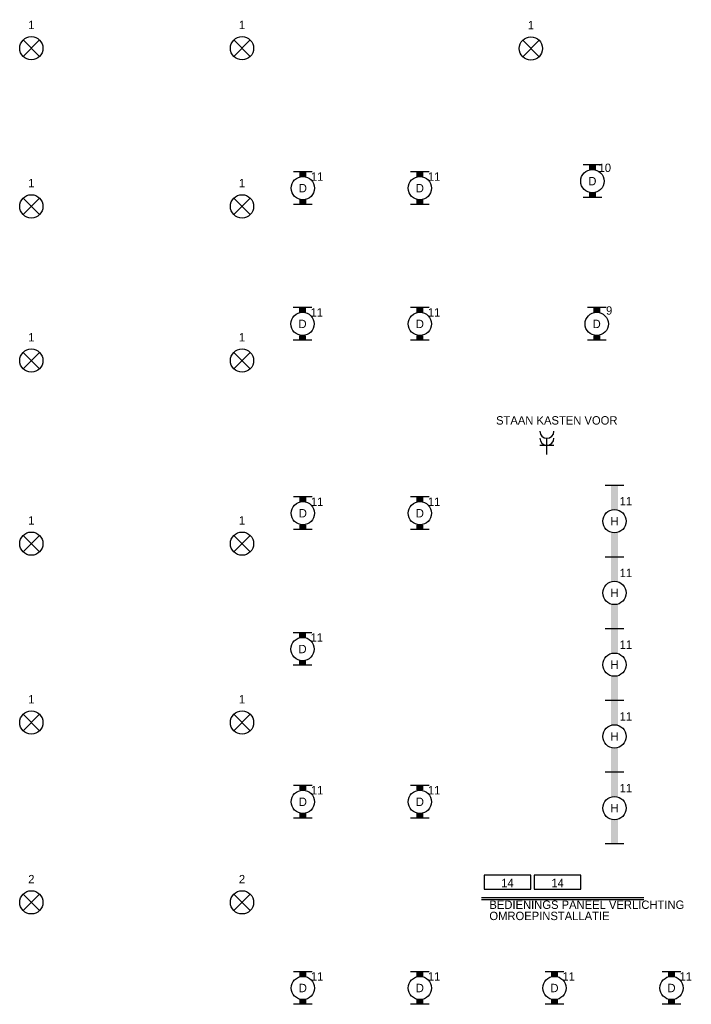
# Model space of a CAD drawing. Extents: x 1458 to 78232, y 1423 to 46972.
# Tile 2 of 8: x 9633 to 24058, y 23545 to 44685. Entities that reach past the tile are written whole.
import ezdxf
from ezdxf.enums import TextEntityAlignment as Align

# ---------------------------------------------------------------- set-up
doc = ezdxf.new("R2010")
doc.units = 0
doc.layers.get('0').update_dxf_attribs({"linetype": 'CONTINUOUS'})
for name, color, linetype in [('AL21----', 7, 'CONTINUOUS'), ('EL6212--', 3, 'CONTINUOUS'), ('EL6222--', 3, 'CONTINUOUS'), ('EL6311--', 3, 'CONTINUOUS')]:
    doc.layers.add(name, color=color, linetype=linetype)
doc.styles.add('BURO-018', font='BUROFONT.SHX', dxfattribs={"height": 180})

# ---------------------------------------------------------------- blocks, each defined once
blk = doc.blocks.new('111503')
at = {"color": 0, "linetype": 'Continuous'}
for p, q in [((-1.77, 1.73), (1.77, 5.27)), ((1.77, 1.73), (-1.77, 5.27))]:
    blk.add_line(p, q, dxfattribs=at)
blk.add_circle((0, 3.5), 2.5, dxfattribs=at)
at = {"color": 0, "linetype": 'Continuous', "style": 'BURO-018'}
for tag, p in [('E_GROEP', (0, 8.5)), ('E_GKAST', (0, 8.5)), ('E_ARMCODE', (0, 3.5)), ('E_SLET', (4.5, 2.5))]:
    blk.add_attdef(tag, text='', height=1.8, dxfattribs=at).set_placement(p, align=Align.MIDDLE)
blk = doc.blocks.new('1115B61540')
at = {"color": 0}
for p, q in [((-7.7, 2), (-7.7, -2)), ((7.7, 2), (7.7, -2))]:
    blk.add_line(p, q, dxfattribs=at)
at = {"color": 0, "linetype": 'Continuous'}
blk.add_circle((0, 0), 2.5, dxfattribs=at)
at = {"color": 0}
for points in [[(-2.5, 0.75), (-7.7, 0.75), (-2.5, -0.75), (-7.7, -0.75)], [(2.5, 0.75), (7.7, 0.75), (2.5, -0.75), (7.7, -0.75)]]:
    blk.add_solid(points, dxfattribs=at)
at = {"color": 0, "linetype": 'Continuous', "style": 'BURO-018'}
for tag, p in [('E_GROEP', (0, 5)), ('E_GKAST', (0, 5)), ('E_ARMCODE', (0, 0)), ('E_SLET', (4.5, -3))]:
    blk.add_attdef(tag, text='', height=1.8, dxfattribs=at).set_placement(p, align=Align.MIDDLE)
blk = doc.blocks.new('1115B6630')
at = {"color": 0}
for p, q in [((-3.5, 2), (-3.5, -2)), ((3.5, 2), (3.5, -2))]:
    blk.add_line(p, q, dxfattribs=at)
at = {"color": 0, "linetype": 'Continuous'}
blk.add_circle((0, 0), 2.5, dxfattribs=at)
at = {"color": 0}
for points in [[(-2.5, 0.75), (-3.5, 0.75), (-2.5, -0.75), (-3.5, -0.75)], [(2.5, 0.75), (3.5, 0.75), (2.5, -0.75), (3.5, -0.75)]]:
    blk.add_solid(points, dxfattribs=at)
at = {"color": 0, "linetype": 'Continuous', "style": 'BURO-018'}
for tag, p in [('E_GROEP', (0, 5)), ('E_GKAST', (0, 5)), ('E_ARMCODE', (0, 0)), ('E_SLET', (4.5, -3))]:
    blk.add_attdef(tag, text='', height=1.8, dxfattribs=at).set_placement(p, align=Align.MIDDLE)
blk = doc.blocks.new('111304A')
at = {"color": 0, "linetype": 'Continuous'}
for p, q in [((0, 1), (0, 4.5)), ((-1.5, 3), (1.5, 3))]:
    blk.add_line(p, q, dxfattribs=at)
for centre in [(0, 6), (0, 4.5)]:
    blk.add_arc(centre, 1.5, 180, 360, dxfattribs=at)
at = {"color": 0, "linetype": 'Continuous', "style": 'BURO-018'}
for tag in ['E_GROEP', 'E_GKAST']:
    blk.add_attdef(tag, text='', height=1.8, dxfattribs=at).set_placement((0, 8.5), align=Align.MIDDLE)
at = {"color": 0, "linetype": 'Continuous', "style": 'BURO-018', "flags": 1}
for tag, p in [('E_VERMCODE', (13, 8.5)), ('E_MATCODE', (0, 0))]:
    blk.add_attdef(tag, text='', height=1.8, dxfattribs=at).set_placement(p, align=Align.MIDDLE)
blk = doc.blocks.new('111207')
at = {"color": 0, "linetype": 'Continuous'}
for p, q in [((5, 4), (-5, 4)), ((-5, 4), (-5, 1)), ((5, 1), (5, 4)), ((-5, 1), (5, 1))]:
    blk.add_line(p, q, dxfattribs=at)
at = {"color": 0, "linetype": 'Continuous', "style": 'BURO-018'}
for tag, p in [('E_GKAST', (0, 12)), ('E_GROEP', (0, 9)), ('E_KAST', (0, 6))]:
    blk.add_attdef(tag, text='', height=1.8, dxfattribs=at).set_placement(p, align=Align.MIDDLE)
at = {"color": 0, "linetype": 'Continuous', "style": 'BURO-018', "flags": 1}
blk.add_attdef('E_MATCODE', text='', height=1.8, dxfattribs=at).set_placement((0, 0), align=Align.MIDDLE)

msp = doc.modelspace()

# ---------------------------------------------------------------- linework, layer by layer
at = {"layer": 'AL21----', "color": 33}
for p, q in [((19551, 25838), (23037, 25838)), ((19551, 25798), (23037, 25798))]:
    msp.add_line(p, q, dxfattribs=at)

# ---------------------------------------------------------------- block references
at = {"layer": 'EL6212--', "color": 2}
ref = msp.add_blockref('111207', (20109, 26415), dxfattribs=dict(at, xscale=100, yscale=100, zscale=100, rotation=180.0053619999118))
ref.add_attrib('E_GROEP', '14', dxfattribs={"layer": '0', "color": 2, "linetype": 'Continuous', "height": 180, "style": 'BURO-018'}).set_placement((20109, 26149), align=Align.MIDDLE)
ref = msp.add_blockref('111207', (21186, 26415), dxfattribs=dict(at, xscale=100, yscale=100, zscale=100, rotation=180.0053619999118))
ref.add_attrib('E_GROEP', '14', dxfattribs={"layer": '0', "color": 2, "linetype": 'Continuous', "height": 180, "style": 'BURO-018'}).set_placement((21186, 26149), align=Align.MIDDLE)
at = {"layer": 'EL6222--', "xscale": 100, "yscale": 100, "zscale": 100}
msp.add_blockref('111304A', (20957, 35248), dxfattribs=at)
at = {"layer": 'EL6311--'}
ref = msp.add_blockref('111503', (9883, 43722), dxfattribs=dict(at, xscale=100, yscale=100, zscale=100))
ref.add_attrib('E_GROEP', '1', dxfattribs={"layer": '0', "color": 1, "linetype": 'Continuous', "height": 180, "style": 'BURO-018'}).set_placement((9883, 44572), align=Align.MIDDLE)
ref = msp.add_blockref('111503', (14408, 43722), dxfattribs=dict(at, xscale=100, yscale=100, zscale=100))
ref.add_attrib('E_GROEP', '1', dxfattribs={"layer": '0', "color": 1, "linetype": 'Continuous', "height": 180, "style": 'BURO-018'}).set_placement((14408, 44572), align=Align.MIDDLE)
ref = msp.add_blockref('111503', (20613, 43717), dxfattribs=dict(at, xscale=100, yscale=100, zscale=100))
ref.add_attrib('E_GROEP', '1', dxfattribs={"layer": '0', "color": 1, "linetype": 'Continuous', "height": 180, "style": 'BURO-018'}).set_placement((20613, 44567), align=Align.MIDDLE)
ref = msp.add_blockref('1115B6630', (21933, 41218), dxfattribs=dict(at, xscale=100, yscale=100, zscale=100, rotation=270))
ref.add_attrib('E_ARMCODE', 'D', dxfattribs={"layer": '0', "color": 1, "linetype": 'Continuous', "height": 180, "style": 'BURO-018'}).set_placement((21933, 41218), align=Align.MIDDLE)
ref.add_attrib('E_GROEP', '10', dxfattribs={"layer": '0', "color": 1, "linetype": 'Continuous', "height": 180, "style": 'BURO-018'}).set_placement((22200, 41505), align=Align.MIDDLE)
ref = msp.add_blockref('111503', (9883, 40327), dxfattribs=dict(at, xscale=100, yscale=100, zscale=100))
ref.add_attrib('E_GROEP', '1', dxfattribs={"layer": '0', "color": 1, "linetype": 'Continuous', "height": 180, "style": 'BURO-018'}).set_placement((9883, 41177), align=Align.MIDDLE)
ref = msp.add_blockref('111503', (14408, 40327), dxfattribs=dict(at, xscale=100, yscale=100, zscale=100))
ref.add_attrib('E_GROEP', '1', dxfattribs={"layer": '0', "color": 1, "linetype": 'Continuous', "height": 180, "style": 'BURO-018'}).set_placement((14408, 41177), align=Align.MIDDLE)
ref = msp.add_blockref('1115B6630', (15715, 41068), dxfattribs=dict(at, xscale=100, yscale=100, zscale=100, rotation=270))
ref.add_attrib('E_ARMCODE', 'D', dxfattribs={"layer": '0', "color": 1, "linetype": 'Continuous', "height": 180, "style": 'BURO-018'}).set_placement((15715, 41068), align=Align.MIDDLE)
ref.add_attrib('E_GROEP', '11', dxfattribs={"layer": '0', "color": 1, "linetype": 'Continuous', "height": 180, "style": 'BURO-018'}).set_placement((16020, 41316), align=Align.MIDDLE)
ref = msp.add_blockref('1115B6630', (18228, 41068), dxfattribs=dict(at, xscale=100, yscale=100, zscale=100, rotation=270))
ref.add_attrib('E_ARMCODE', 'D', dxfattribs={"layer": '0', "color": 1, "linetype": 'Continuous', "height": 180, "style": 'BURO-018'}).set_placement((18228, 41068), align=Align.MIDDLE)
ref.add_attrib('E_GROEP', '11', dxfattribs={"layer": '0', "color": 1, "linetype": 'Continuous', "height": 180, "style": 'BURO-018'}).set_placement((18533, 41316), align=Align.MIDDLE)
ref = msp.add_blockref('1115B6630', (15708, 38153), dxfattribs=dict(at, xscale=100, yscale=100, zscale=100, rotation=270))
ref.add_attrib('E_ARMCODE', 'D', dxfattribs={"layer": '0', "color": 1, "linetype": 'Continuous', "height": 180, "style": 'BURO-018'}).set_placement((15708, 38153), align=Align.MIDDLE)
ref.add_attrib('E_GROEP', '11', dxfattribs={"layer": '0', "color": 1, "linetype": 'Continuous', "height": 180, "style": 'BURO-018'}).set_placement((16013, 38401), align=Align.MIDDLE)
ref = msp.add_blockref('1115B6630', (18228, 38153), dxfattribs=dict(at, xscale=100, yscale=100, zscale=100, rotation=270))
ref.add_attrib('E_ARMCODE', 'D', dxfattribs={"layer": '0', "color": 1, "linetype": 'Continuous', "height": 180, "style": 'BURO-018'}).set_placement((18228, 38153), align=Align.MIDDLE)
ref.add_attrib('E_GROEP', '11', dxfattribs={"layer": '0', "color": 1, "linetype": 'Continuous', "height": 180, "style": 'BURO-018'}).set_placement((18533, 38401), align=Align.MIDDLE)
ref = msp.add_blockref('1115B6630', (22026, 38153), dxfattribs=dict(at, xscale=100, yscale=100, zscale=100, rotation=270))
ref.add_attrib('E_ARMCODE', 'D', dxfattribs={"layer": '0', "color": 1, "linetype": 'Continuous', "height": 180, "style": 'BURO-018'}).set_placement((22026, 38153), align=Align.MIDDLE)
ref.add_attrib('E_GROEP', '9', dxfattribs={"layer": '0', "color": 1, "linetype": 'Continuous', "height": 180, "style": 'BURO-018'}).set_placement((22293, 38441), align=Align.MIDDLE)
ref = msp.add_blockref('111503', (9883, 37016), dxfattribs=dict(at, xscale=100, yscale=100, zscale=100))
ref.add_attrib('E_GROEP', '1', dxfattribs={"layer": '0', "color": 1, "linetype": 'Continuous', "height": 180, "style": 'BURO-018'}).set_placement((9883, 37866), align=Align.MIDDLE)
ref = msp.add_blockref('111503', (14408, 37016), dxfattribs=dict(at, xscale=100, yscale=100, zscale=100))
ref.add_attrib('E_GROEP', '1', dxfattribs={"layer": '0', "color": 1, "linetype": 'Continuous', "height": 180, "style": 'BURO-018'}).set_placement((14408, 37866), align=Align.MIDDLE)
ref = msp.add_blockref('1115B61540', (22408, 33917), dxfattribs=dict(at, xscale=100, yscale=100, zscale=100, rotation=270))
ref.add_attrib('E_ARMCODE', 'H', dxfattribs={"layer": '0', "color": 1, "linetype": 'Continuous', "height": 180, "style": 'BURO-018'}).set_placement((22408, 33917), align=Align.MIDDLE)
ref.add_attrib('E_GROEP', '11', dxfattribs={"layer": '0', "color": 1, "linetype": 'Continuous', "height": 180, "style": 'BURO-018'}).set_placement((22653, 34347), align=Align.MIDDLE)
ref = msp.add_blockref('1115B6630', (15715, 34088), dxfattribs=dict(at, xscale=100, yscale=100, zscale=100, rotation=270))
ref.add_attrib('E_ARMCODE', 'D', dxfattribs={"layer": '0', "color": 1, "linetype": 'Continuous', "height": 180, "style": 'BURO-018'}).set_placement((15715, 34088), align=Align.MIDDLE)
ref.add_attrib('E_GROEP', '11', dxfattribs={"layer": '0', "color": 1, "linetype": 'Continuous', "height": 180, "style": 'BURO-018'}).set_placement((16020, 34335), align=Align.MIDDLE)
ref = msp.add_blockref('1115B6630', (18228, 34088), dxfattribs=dict(at, xscale=100, yscale=100, zscale=100, rotation=270))
ref.add_attrib('E_ARMCODE', 'D', dxfattribs={"layer": '0', "color": 1, "linetype": 'Continuous', "height": 180, "style": 'BURO-018'}).set_placement((18228, 34088), align=Align.MIDDLE)
ref.add_attrib('E_GROEP', '11', dxfattribs={"layer": '0', "color": 1, "linetype": 'Continuous', "height": 180, "style": 'BURO-018'}).set_placement((18533, 34335), align=Align.MIDDLE)
ref = msp.add_blockref('111503', (9883, 33085), dxfattribs=dict(at, xscale=100, yscale=100, zscale=100))
ref.add_attrib('E_GROEP', '1', dxfattribs={"layer": '0', "color": 1, "linetype": 'Continuous', "height": 180, "style": 'BURO-018'}).set_placement((9883, 33935), align=Align.MIDDLE)
ref = msp.add_blockref('111503', (14408, 33085), dxfattribs=dict(at, xscale=100, yscale=100, zscale=100))
ref.add_attrib('E_GROEP', '1', dxfattribs={"layer": '0', "color": 1, "linetype": 'Continuous', "height": 180, "style": 'BURO-018'}).set_placement((14408, 33935), align=Align.MIDDLE)
ref = msp.add_blockref('1115B61540', (22408, 32377), dxfattribs=dict(at, xscale=100, yscale=100, zscale=100, rotation=270))
ref.add_attrib('E_ARMCODE', 'H', dxfattribs={"layer": '0', "color": 1, "linetype": 'Continuous', "height": 180, "style": 'BURO-018'}).set_placement((22408, 32377), align=Align.MIDDLE)
ref.add_attrib('E_GROEP', '11', dxfattribs={"layer": '0', "color": 1, "linetype": 'Continuous', "height": 180, "style": 'BURO-018'}).set_placement((22653, 32807), align=Align.MIDDLE)
ref = msp.add_blockref('1115B6630', (15708, 31173), dxfattribs=dict(at, xscale=100, yscale=100, zscale=100, rotation=270))
ref.add_attrib('E_ARMCODE', 'D', dxfattribs={"layer": '0', "color": 1, "linetype": 'Continuous', "height": 180, "style": 'BURO-018'}).set_placement((15708, 31173), align=Align.MIDDLE)
ref.add_attrib('E_GROEP', '11', dxfattribs={"layer": '0', "color": 1, "linetype": 'Continuous', "height": 180, "style": 'BURO-018'}).set_placement((16013, 31420), align=Align.MIDDLE)
ref = msp.add_blockref('1115B61540', (22408, 30837), dxfattribs=dict(at, xscale=100, yscale=100, zscale=100, rotation=270))
ref.add_attrib('E_ARMCODE', 'H', dxfattribs={"layer": '0', "color": 1, "linetype": 'Continuous', "height": 180, "style": 'BURO-018'}).set_placement((22408, 30837), align=Align.MIDDLE)
ref.add_attrib('E_GROEP', '11', dxfattribs={"layer": '0', "color": 1, "linetype": 'Continuous', "height": 180, "style": 'BURO-018'}).set_placement((22653, 31267), align=Align.MIDDLE)
ref = msp.add_blockref('111503', (9883, 29245), dxfattribs=dict(at, xscale=100, yscale=100, zscale=100))
ref.add_attrib('E_GROEP', '1', dxfattribs={"layer": '0', "color": 1, "linetype": 'Continuous', "height": 180, "style": 'BURO-018'}).set_placement((9883, 30095), align=Align.MIDDLE)
ref = msp.add_blockref('111503', (14408, 29245), dxfattribs=dict(at, xscale=100, yscale=100, zscale=100))
ref.add_attrib('E_GROEP', '1', dxfattribs={"layer": '0', "color": 1, "linetype": 'Continuous', "height": 180, "style": 'BURO-018'}).set_placement((14408, 30095), align=Align.MIDDLE)
ref = msp.add_blockref('1115B61540', (22408, 29297), dxfattribs=dict(at, xscale=100, yscale=100, zscale=100, rotation=270))
ref.add_attrib('E_ARMCODE', 'H', dxfattribs={"layer": '0', "color": 1, "linetype": 'Continuous', "height": 180, "style": 'BURO-018'}).set_placement((22408, 29297), align=Align.MIDDLE)
ref.add_attrib('E_GROEP', '11', dxfattribs={"layer": '0', "color": 1, "linetype": 'Continuous', "height": 180, "style": 'BURO-018'}).set_placement((22653, 29727), align=Align.MIDDLE)
ref = msp.add_blockref('1115B61540', (22408, 27757), dxfattribs=dict(at, xscale=100, yscale=100, zscale=100, rotation=270))
ref.add_attrib('E_ARMCODE', 'H', dxfattribs={"layer": '0', "color": 1, "linetype": 'Continuous', "height": 180, "style": 'BURO-018'}).set_placement((22408, 27757), align=Align.MIDDLE)
ref.add_attrib('E_GROEP', '11', dxfattribs={"layer": '0', "color": 1, "linetype": 'Continuous', "height": 180, "style": 'BURO-018'}).set_placement((22653, 28187), align=Align.MIDDLE)
ref = msp.add_blockref('1115B6630', (15715, 27893), dxfattribs=dict(at, xscale=100, yscale=100, zscale=100, rotation=270))
ref.add_attrib('E_ARMCODE', 'D', dxfattribs={"layer": '0', "color": 1, "linetype": 'Continuous', "height": 180, "style": 'BURO-018'}).set_placement((15715, 27893), align=Align.MIDDLE)
ref.add_attrib('E_GROEP', '11', dxfattribs={"layer": '0', "color": 1, "linetype": 'Continuous', "height": 180, "style": 'BURO-018'}).set_placement((16020, 28141), align=Align.MIDDLE)
ref = msp.add_blockref('1115B6630', (18228, 27893), dxfattribs=dict(at, xscale=100, yscale=100, zscale=100, rotation=270))
ref.add_attrib('E_ARMCODE', 'D', dxfattribs={"layer": '0', "color": 1, "linetype": 'Continuous', "height": 180, "style": 'BURO-018'}).set_placement((18228, 27893), align=Align.MIDDLE)
ref.add_attrib('E_GROEP', '11', dxfattribs={"layer": '0', "color": 1, "linetype": 'Continuous', "height": 180, "style": 'BURO-018'}).set_placement((18533, 28141), align=Align.MIDDLE)
ref = msp.add_blockref('111503', (9883, 25384), dxfattribs=dict(at, xscale=100, yscale=100, zscale=100))
ref.add_attrib('E_GROEP', '2', dxfattribs={"layer": '0', "color": 1, "linetype": 'Continuous', "height": 180, "style": 'BURO-018'}).set_placement((9883, 26234), align=Align.MIDDLE)
ref = msp.add_blockref('111503', (14408, 25384), dxfattribs=dict(at, xscale=100, yscale=100, zscale=100))
ref.add_attrib('E_GROEP', '2', dxfattribs={"layer": '0', "color": 1, "linetype": 'Continuous', "height": 180, "style": 'BURO-018'}).set_placement((14408, 26234), align=Align.MIDDLE)
ref = msp.add_blockref('1115B6630', (15715, 23895), dxfattribs=dict(at, xscale=100, yscale=100, zscale=100, rotation=270))
ref.add_attrib('E_ARMCODE', 'D', dxfattribs={"layer": '0', "color": 1, "linetype": 'Continuous', "height": 180, "style": 'BURO-018'}).set_placement((15715, 23895), align=Align.MIDDLE)
ref.add_attrib('E_GROEP', '11', dxfattribs={"layer": '0', "color": 1, "linetype": 'Continuous', "height": 180, "style": 'BURO-018'}).set_placement((16020, 24143), align=Align.MIDDLE)
ref = msp.add_blockref('1115B6630', (18228, 23895), dxfattribs=dict(at, xscale=100, yscale=100, zscale=100, rotation=270))
ref.add_attrib('E_ARMCODE', 'D', dxfattribs={"layer": '0', "color": 1, "linetype": 'Continuous', "height": 180, "style": 'BURO-018'}).set_placement((18228, 23895), align=Align.MIDDLE)
ref.add_attrib('E_GROEP', '11', dxfattribs={"layer": '0', "color": 1, "linetype": 'Continuous', "height": 180, "style": 'BURO-018'}).set_placement((18533, 24143), align=Align.MIDDLE)
ref = msp.add_blockref('1115B6630', (21119, 23895), dxfattribs=dict(at, xscale=100, yscale=100, zscale=100, rotation=270))
ref.add_attrib('E_ARMCODE', 'D', dxfattribs={"layer": '0', "color": 1, "linetype": 'Continuous', "height": 180, "style": 'BURO-018'}).set_placement((21119, 23895), align=Align.MIDDLE)
ref.add_attrib('E_GROEP', '11', dxfattribs={"layer": '0', "color": 1, "linetype": 'Continuous', "height": 180, "style": 'BURO-018'}).set_placement((21424, 24143), align=Align.MIDDLE)
ref = msp.add_blockref('1115B6630', (23633, 23895), dxfattribs=dict(at, xscale=100, yscale=100, zscale=100, rotation=270))
ref.add_attrib('E_ARMCODE', 'D', dxfattribs={"layer": '0', "color": 1, "linetype": 'Continuous', "height": 180, "style": 'BURO-018'}).set_placement((23633, 23895), align=Align.MIDDLE)
ref.add_attrib('E_GROEP', '11', dxfattribs={"layer": '0', "color": 1, "linetype": 'Continuous', "height": 180, "style": 'BURO-018'}).set_placement((23938, 24143), align=Align.MIDDLE)

# ---------------------------------------------------------------- texts
at = {"layer": 'EL6311--', "color": 4, "style": 'BURO-018'}
msp.add_text('STAAN KASTEN VOOR', height=180, dxfattribs=at).set_placement((19864, 35992))
at = {"layer": 'EL6311--', "color": 2, "style": 'BURO-018'}
for s, p in [('BEDIENINGS PANEEL VERLICHTING', (19721, 25593)), ('OMROEPINSTALLATIE', (19721, 25353))]:
    msp.add_text(s, height=180, dxfattribs=at).set_placement(p)

doc.saveas('drawing.dxf')
